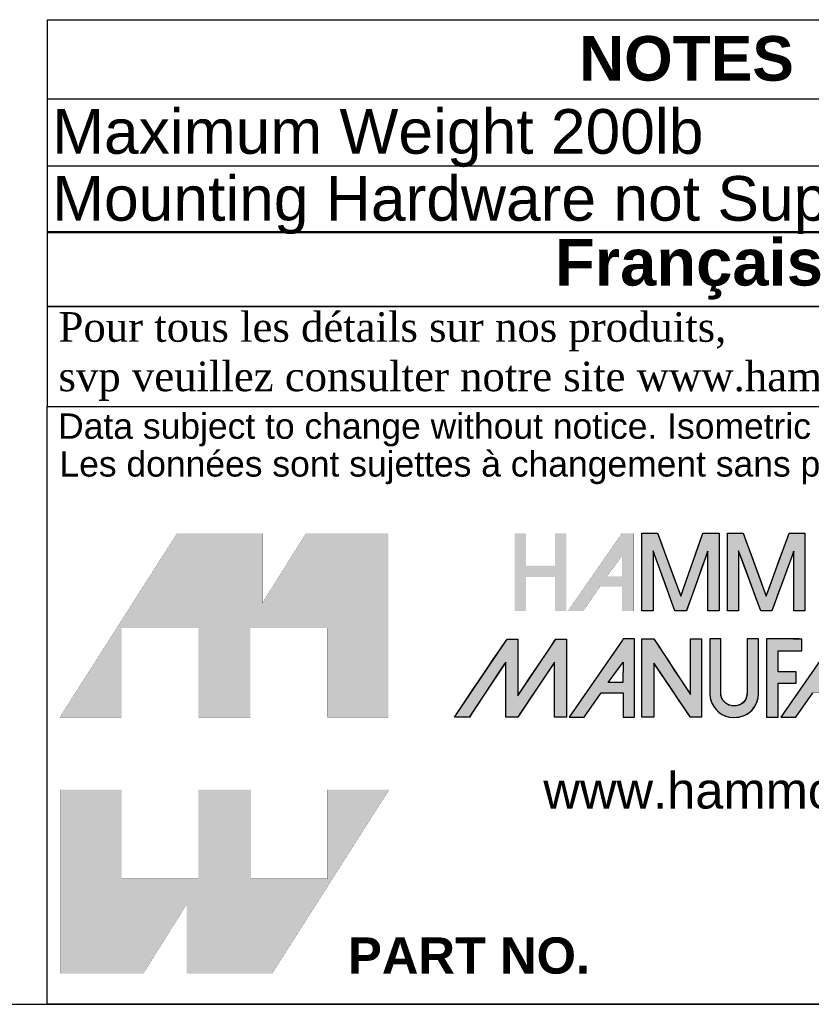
# Model space of a CAD drawing. Header units: inches. Extents: x 0 to 80.9, y 0 to 59.8.
# Tile 3 of 11: x 62.5 to 73.1, y 0 to 13.2. Entities that reach past the tile are written whole.
import ezdxf
from ezdxf.enums import TextEntityAlignment as Align

# ---------------------------------------------------------------- set-up
doc = ezdxf.new("R2010")
doc.units = ezdxf.units.IN
doc.header["$MEASUREMENT"] = 0
doc.layers.add('Default', color=7, linetype='Continuous')
doc.styles.add('SEACAD_Arial', font='arial.ttf')
doc.styles.add('SEACAD_ArialB', font='arialbd.ttf')

# ---------------------------------------------------------------- blocks, each defined once
blk = doc.blocks.new('SE1')
at = {"color": 7, "linetype": 'Continuous'}
for p, q in [((62.865, 12.17), (80.004, 12.17)), ((62.865, 11.27), (80.004, 11.27))]:
    blk.add_line(p, q, dxfattribs=at)
blk.add_lwpolyline([(62.865, 10.37), (62.865, 13.235), (80.004, 13.235), (80.004, 10.37), (62.865, 10.37)], dxfattribs=at)
for s, style, p in [('NOTES', 'SEACAD_ArialB', (70.014, 13.015)), ('Maximum Weight 200lb', 'SEACAD_Arial', (62.928, 12.033)), ('Mounting Hardware not Supplied with Shelf', 'SEACAD_Arial', (62.928, 11.133))]:
    blk.add_text(s, height=0.6, dxfattribs=dict(at, style=style)).set_placement(p, align=Align.TOP_LEFT)
blk = doc.blocks.new('block_2')
at = {"layer": 'Default', "linetype": 'Continuous'}
for points in [[(-0.8327, 0.0667), (-0.8327, 0.0841), (-0.8327, 0.1076), (-0.8327, 0.1345), (-0.8327, 0.1621), (-0.8327, 0.1875), (-0.8327, 0.2079), (-0.8327, 0.2206), (-0.8328, 0.2234), (-0.8344, 0.2234), (-0.8377, 0.2234), (-0.8421, 0.2234), (-0.8471, 0.2234), (-0.8522, 0.2234), (-0.857, 0.2234), (-0.8609, 0.2234), (-0.8647, 0.2195), (-0.8786, 0.1989), (-0.901, 0.1657), (-0.9282, 0.1254), (-0.9562, 0.0838), (-0.9813, 0.0466), (-0.9996, 0.0194), (-1.0073, 0.008), (-1.0057, 0.0079), (-1.0009, 0.0079), (-0.9941, 0.0079), (-0.9863, 0.0079), (-0.9785, 0.0079), (-0.9719, 0.0079), (-0.9676, 0.0079), (-0.9662, 0.0083), (-0.9595, 0.0184), (-0.9459, 0.0389), (-0.9281, 0.0659), (-0.9086, 0.0953), (-0.8901, 0.1233), (-0.8753, 0.1456), (-0.8668, 0.1584), (-0.8657, 0.1579), (-0.8657, 0.1442), (-0.8657, 0.1213), (-0.8657, 0.0931), (-0.8657, 0.0637), (-0.8657, 0.037), (-0.8657, 0.0172), (-0.8657, 0.0081), (-0.8646, 0.0079), (-0.8609, 0.0079), (-0.8555, 0.0079), (-0.8492, 0.0079), (-0.8429, 0.0079), (-0.8375, 0.0079), (-0.8338, 0.0079), (-0.8326, 0.0081), (-0.8265, 0.0172), (-0.8132, 0.037), (-0.7954, 0.0637), (-0.7758, 0.0931), (-0.7569, 0.1213), (-0.7416, 0.1442), (-0.7324, 0.1579), (-0.731, 0.1584), (-0.731, 0.1456), (-0.731, 0.1233), (-0.731, 0.0953), (-0.731, 0.0659), (-0.731, 0.0389), (-0.731, 0.0184), (-0.731, 0.0083), (-0.7301, 0.0079), (-0.7266, 0.0079), (-0.7214, 0.0079), (-0.7152, 0.0079), (-0.709, 0.0079), (-0.7035, 0.0079), (-0.6998, 0.0079), (-0.6985, 0.008), (-0.6985, 0.0194), (-0.6985, 0.0466), (-0.6985, 0.0838), (-0.6985, 0.1254), (-0.6985, 0.1657), (-0.6985, 0.1989), (-0.6985, 0.2195), (-0.6987, 0.2234), (-0.701, 0.2234), (-0.7052, 0.2234), (-0.7105, 0.2234), (-0.7162, 0.2234), (-0.7215, 0.2234), (-0.7256, 0.2234), (-0.7277, 0.2234), (-0.7302, 0.2199), (-0.7408, 0.204), (-0.7574, 0.1793), (-0.7771, 0.1498), (-0.7973, 0.1196), (-0.8151, 0.093), (-0.8278, 0.0739)], [(-0.4903, 0.2235), (-0.4903, 0.2089), (-0.4903, 0.1943), (-0.4903, 0.1798), (-0.4903, 0.1652), (-0.4903, 0.1506), (-0.4903, 0.1361), (-0.4903, 0.1215), (-0.4903, 0.1069), (-0.4903, 0.0924), (-0.4903, 0.0828), (-0.4903, 0.0721), (-0.4903, 0.0602), (-0.4903, 0.048), (-0.4903, 0.0362), (-0.4903, 0.0256), (-0.4903, 0.0168), (-0.4903, 0.0107), (-0.4903, 0.008), (-0.4895, 0.0079), (-0.4868, 0.0079), (-0.4827, 0.0079), (-0.4777, 0.0079), (-0.4723, 0.0079), (-0.467, 0.0079), (-0.4624, 0.0079), (-0.459, 0.0079), (-0.4573, 0.0079), (-0.4572, 0.0106), (-0.4572, 0.022), (-0.4572, 0.0401), (-0.4572, 0.0625), (-0.4572, 0.0869), (-0.4572, 0.1108), (-0.4572, 0.1319), (-0.4572, 0.1478), (-0.4572, 0.1562), (-0.4558, 0.1548), (-0.4486, 0.1441), (-0.4367, 0.1266), (-0.4218, 0.1044), (-0.4054, 0.0802), (-0.3891, 0.0561), (-0.3746, 0.0346), (-0.3635, 0.0182), (-0.3573, 0.009), (-0.3562, 0.0079), (-0.3542, 0.0079), (-0.3507, 0.0079), (-0.3463, 0.0079), (-0.3414, 0.0079), (-0.3364, 0.0079), (-0.332, 0.0079), (-0.3285, 0.0079), (-0.3265, 0.0079), (-0.3262, 0.0095), (-0.3262, 0.0227), (-0.3262, 0.0466), (-0.3262, 0.0777), (-0.3262, 0.1125), (-0.3262, 0.1476), (-0.3262, 0.1796), (-0.3262, 0.205), (-0.3262, 0.2204), (-0.3263, 0.2235), (-0.328, 0.2235), (-0.3313, 0.2235), (-0.3356, 0.2235), (-0.3404, 0.2235), (-0.3454, 0.2235), (-0.35, 0.2235), (-0.3537, 0.2235), (-0.356, 0.2235), (-0.3566, 0.2231), (-0.3566, 0.2153), (-0.3566, 0.1995), (-0.3566, 0.1782), (-0.3566, 0.1538), (-0.3566, 0.1287), (-0.3566, 0.1054), (-0.3566, 0.0863), (-0.3566, 0.0739), (-0.3567, 0.0705), (-0.3612, 0.0774), (-0.3712, 0.0926), (-0.3849, 0.1135), (-0.4009, 0.1377), (-0.4174, 0.1629), (-0.4329, 0.1865), (-0.4458, 0.206), (-0.4544, 0.2192), (-0.4572, 0.2235), (-0.4585, 0.2235), (-0.4617, 0.2235), (-0.4661, 0.2235), (-0.4713, 0.2235), (-0.4767, 0.2235), (-0.4819, 0.2235), (-0.4862, 0.2235), (-0.4892, 0.2235)], [(-0.2365, 0.0069), (-0.2231, 0.0081), (-0.211, 0.0113), (-0.2002, 0.0165), (-0.1909, 0.0233), (-0.1831, 0.0315), (-0.1769, 0.0407), (-0.1723, 0.0508), (-0.1694, 0.0615), (-0.1683, 0.0725), (-0.1683, 0.0777), (-0.1683, 0.0905), (-0.1683, 0.1097), (-0.1683, 0.1328), (-0.1683, 0.1575), (-0.1683, 0.1812), (-0.1683, 0.2017), (-0.1683, 0.2165), (-0.1683, 0.2233), (-0.169, 0.2235), (-0.1716, 0.2235), (-0.1756, 0.2235), (-0.1805, 0.2235), (-0.1857, 0.2235), (-0.1908, 0.2235), (-0.1953, 0.2235), (-0.1986, 0.2235), (-0.2002, 0.2235), (-0.2003, 0.2135), (-0.2003, 0.1998), (-0.2003, 0.186), (-0.2003, 0.1723), (-0.2003, 0.1586), (-0.2003, 0.1448), (-0.2003, 0.1311), (-0.2003, 0.1174), (-0.2003, 0.1037), (-0.2002, 0.0951), (-0.2001, 0.0892), (-0.2, 0.0831), (-0.2, 0.0771), (-0.2005, 0.071), (-0.2014, 0.0652), (-0.2031, 0.0596), (-0.2056, 0.0544), (-0.2091, 0.0498), (-0.2153, 0.0446), (-0.2237, 0.0406), (-0.2326, 0.0388), (-0.2416, 0.0391), (-0.2503, 0.0415), (-0.2581, 0.0456), (-0.2647, 0.0516), (-0.2696, 0.0591), (-0.2723, 0.068), (-0.2727, 0.0746), (-0.2727, 0.0838), (-0.2727, 0.1004), (-0.2727, 0.122), (-0.2727, 0.1462), (-0.2727, 0.1707), (-0.2727, 0.1929), (-0.2727, 0.2106), (-0.2727, 0.2214), (-0.2728, 0.2235), (-0.2745, 0.2235), (-0.2778, 0.2235), (-0.2821, 0.2235), (-0.287, 0.2235), (-0.292, 0.2235), (-0.2965, 0.2235), (-0.3002, 0.2235), (-0.3026, 0.2235), (-0.3031, 0.2201), (-0.3031, 0.2078), (-0.3031, 0.1955), (-0.3031, 0.1831), (-0.3031, 0.1708), (-0.3031, 0.1585), (-0.3031, 0.1462), (-0.3031, 0.1339), (-0.3031, 0.1215), (-0.3031, 0.1106), (-0.3031, 0.106), (-0.3032, 0.1014), (-0.3033, 0.0968), (-0.3033, 0.0922), (-0.3034, 0.0876), (-0.3034, 0.083), (-0.3033, 0.0784), (-0.3032, 0.0738), (-0.3029, 0.0686), (-0.3011, 0.0573), (-0.2975, 0.0468), (-0.2923, 0.0372), (-0.2856, 0.0286), (-0.2777, 0.0212), (-0.2686, 0.0152), (-0.2586, 0.0107), (-0.2479, 0.0079)], [(-0.1463, 0.2235), (-0.1463, 0.2174), (-0.1463, 0.2011), (-0.1463, 0.1769), (-0.1463, 0.1476), (-0.1463, 0.1157), (-0.1463, 0.0838), (-0.1463, 0.0545), (-0.1463, 0.0304), (-0.1463, 0.014), (-0.1463, 0.0079), (-0.1454, 0.0079), (-0.143, 0.0079), (-0.1395, 0.0079), (-0.1352, 0.0079), (-0.1305, 0.0079), (-0.1259, 0.0079), (-0.1216, 0.0079), (-0.1181, 0.0079), (-0.1157, 0.0079), (-0.1148, 0.0079), (-0.1148, 0.0106), (-0.1148, 0.0177), (-0.1148, 0.0282), (-0.1148, 0.041), (-0.1148, 0.0549), (-0.1148, 0.0688), (-0.1148, 0.0815), (-0.1148, 0.092), (-0.1148, 0.0992), (-0.1148, 0.1018), (-0.1134, 0.1018), (-0.1096, 0.1018), (-0.1039, 0.1018), (-0.0971, 0.1018), (-0.0896, 0.1018), (-0.0822, 0.1018), (-0.0753, 0.1018), (-0.0697, 0.1018), (-0.0659, 0.1018), (-0.0645, 0.1018), (-0.0645, 0.1027), (-0.0645, 0.1051), (-0.0645, 0.1086), (-0.0645, 0.1129), (-0.0645, 0.1175), (-0.0645, 0.1222), (-0.0645, 0.1265), (-0.0645, 0.13), (-0.0645, 0.1324), (-0.0645, 0.1333), (-0.0659, 0.1333), (-0.0697, 0.1333), (-0.0753, 0.1333), (-0.0822, 0.1333), (-0.0896, 0.1333), (-0.0971, 0.1333), (-0.1039, 0.1333), (-0.1096, 0.1333), (-0.1134, 0.1333), (-0.1148, 0.1333), (-0.1148, 0.1349), (-0.1148, 0.1392), (-0.1148, 0.1456), (-0.1148, 0.1534), (-0.1148, 0.1618), (-0.1148, 0.1703), (-0.1148, 0.1781), (-0.1148, 0.1845), (-0.1148, 0.1888), (-0.1148, 0.1904), (-0.113, 0.1904), (-0.108, 0.1904), (-0.1006, 0.1904), (-0.0917, 0.1904), (-0.082, 0.1904), (-0.0723, 0.1904), (-0.0634, 0.1904), (-0.0561, 0.1904), (-0.0511, 0.1904), (-0.0493, 0.1904), (-0.0493, 0.1913), (-0.0493, 0.1939), (-0.0493, 0.1976), (-0.0493, 0.202), (-0.0493, 0.2069), (-0.0493, 0.2118), (-0.0493, 0.2163), (-0.0493, 0.22), (-0.0493, 0.2225), (-0.0493, 0.2234), (-0.0513, 0.2234), (-0.057, 0.2235), (-0.0656, 0.2235), (-0.0763, 0.2235), (-0.0886, 0.2235), (-0.1015, 0.2235), (-0.1145, 0.2235), (-0.1268, 0.2235), (-0.1376, 0.2235)]]:
    blk.add_hatch(color=7, dxfattribs=at).paths.add_polyline_path(points)
h = blk.add_hatch(color=7, dxfattribs=at)
h.paths.add_polyline_path([(-0.5436, 0.2206), (-0.6911, 0.0079), (-0.6492, 0.0079), (-0.6025, 0.0751), (-0.5417, 0.0751), (-0.5417, 0.0079), (-0.5107, 0.0079), (-0.5107, 0.2235), (-0.5417, 0.2235)])
h.paths.add_polyline_path([(-0.5836, 0.1039), (-0.5427, 0.1039), (-0.5417, 0.16)])
h = blk.add_hatch(color=7, dxfattribs=at)
h.paths.add_polyline_path([(0.042, 0.2235), (0.04, 0.2206), (-0.1075, 0.0079), (-0.0655, 0.0079), (-0.0189, 0.0751), (0.042, 0.0751), (0.042, 0.0079), (0.0729, 0.0079), (0.0729, 0.2235)])
h.paths.add_polyline_path([(0.0409, 0.1039), (0.042, 0.16), (0, 0.1039)])
at = {"layer": 'Default', "color": 7, "linetype": 'Continuous'}
for p, q in [((-0.5436, 0.2206), (-0.6911, 0.0079)), ((-0.5417, 0.2235), (-0.5436, 0.2206)), ((-0.5107, 0.2235), (-0.5417, 0.2235)), ((-0.5107, 0.0079), (-0.5107, 0.2235)), ((0.04, 0.2206), (-0.1075, 0.0079)), ((-0.5836, 0.1039), (-0.5417, 0.16)), ((-0.5417, 0.16), (-0.5427, 0.1039)), ((-0.5427, 0.1039), (-0.5836, 0.1039)), ((-0.6492, 0.0079), (-0.6025, 0.0751)), ((-0.6025, 0.0751), (-0.5417, 0.0751)), ((-0.5417, 0.0751), (-0.5417, 0.0079)), ((-0.0655, 0.0079), (-0.0189, 0.0751)), ((-0.6911, 0.0079), (-0.6492, 0.0079)), ((-0.5417, 0.0079), (-0.5107, 0.0079)), ((-0.1075, 0.0079), (-0.0655, 0.0079))]:
    blk.add_line(p, q, dxfattribs=at)
for points in [[(-0.8327, 0.0667), (-0.8278, 0.0739), (-0.8151, 0.093), (-0.7973, 0.1196), (-0.7771, 0.1498), (-0.7574, 0.1793), (-0.7408, 0.204), (-0.7302, 0.2199), (-0.7277, 0.2234), (-0.7256, 0.2234), (-0.7215, 0.2234), (-0.7162, 0.2234), (-0.7105, 0.2234), (-0.7052, 0.2234), (-0.701, 0.2234), (-0.6987, 0.2234), (-0.6985, 0.2195), (-0.6985, 0.1989), (-0.6985, 0.1657), (-0.6985, 0.1254), (-0.6985, 0.0838), (-0.6985, 0.0466), (-0.6985, 0.0194), (-0.6985, 0.008), (-0.6998, 0.0079), (-0.7035, 0.0079), (-0.709, 0.0079), (-0.7152, 0.0079), (-0.7214, 0.0079), (-0.7266, 0.0079), (-0.7301, 0.0079), (-0.731, 0.0083), (-0.731, 0.0184), (-0.731, 0.0389), (-0.731, 0.0659), (-0.731, 0.0953), (-0.731, 0.1233), (-0.731, 0.1456), (-0.731, 0.1584), (-0.7324, 0.1579), (-0.7416, 0.1442), (-0.7569, 0.1213), (-0.7758, 0.0931), (-0.7954, 0.0637), (-0.8132, 0.037), (-0.8265, 0.0172), (-0.8326, 0.0081), (-0.8338, 0.0079), (-0.8375, 0.0079), (-0.8429, 0.0079), (-0.8492, 0.0079), (-0.8555, 0.0079), (-0.8609, 0.0079), (-0.8646, 0.0079), (-0.8657, 0.0081), (-0.8657, 0.0172), (-0.8657, 0.037), (-0.8657, 0.0637), (-0.8657, 0.0931), (-0.8657, 0.1213), (-0.8657, 0.1442), (-0.8657, 0.1579), (-0.8668, 0.1584), (-0.8753, 0.1456), (-0.8901, 0.1233), (-0.9086, 0.0953), (-0.9281, 0.0659), (-0.9459, 0.0389), (-0.9595, 0.0184), (-0.9662, 0.0083), (-0.9676, 0.0079), (-0.9719, 0.0079), (-0.9785, 0.0079), (-0.9863, 0.0079), (-0.9941, 0.0079), (-1.0009, 0.0079), (-1.0057, 0.0079), (-1.0073, 0.008), (-0.9996, 0.0194), (-0.9813, 0.0466), (-0.9562, 0.0838), (-0.9282, 0.1254), (-0.901, 0.1657), (-0.8786, 0.1989), (-0.8647, 0.2195), (-0.8609, 0.2234), (-0.857, 0.2234), (-0.8522, 0.2234), (-0.8471, 0.2234), (-0.8421, 0.2234), (-0.8377, 0.2234), (-0.8344, 0.2234), (-0.8328, 0.2234), (-0.8327, 0.2206), (-0.8327, 0.2079), (-0.8327, 0.1875), (-0.8327, 0.1621), (-0.8327, 0.1345), (-0.8327, 0.1076), (-0.8327, 0.0841), (-0.8327, 0.0667)], [(-0.4903, 0.2235), (-0.4892, 0.2235), (-0.4862, 0.2235), (-0.4819, 0.2235), (-0.4767, 0.2235), (-0.4713, 0.2235), (-0.4661, 0.2235), (-0.4617, 0.2235), (-0.4585, 0.2235), (-0.4572, 0.2235), (-0.4544, 0.2192), (-0.4458, 0.206), (-0.4329, 0.1865), (-0.4174, 0.1629), (-0.4009, 0.1377), (-0.3849, 0.1135), (-0.3712, 0.0926), (-0.3612, 0.0774), (-0.3567, 0.0705), (-0.3566, 0.0739), (-0.3566, 0.0863), (-0.3566, 0.1054), (-0.3566, 0.1287), (-0.3566, 0.1538), (-0.3566, 0.1782), (-0.3566, 0.1995), (-0.3566, 0.2153), (-0.3566, 0.2231), (-0.356, 0.2235), (-0.3537, 0.2235), (-0.35, 0.2235), (-0.3454, 0.2235), (-0.3404, 0.2235), (-0.3356, 0.2235), (-0.3313, 0.2235), (-0.328, 0.2235), (-0.3263, 0.2235), (-0.3262, 0.2204), (-0.3262, 0.205), (-0.3262, 0.1796), (-0.3262, 0.1476), (-0.3262, 0.1125), (-0.3262, 0.0777), (-0.3262, 0.0466), (-0.3262, 0.0227), (-0.3262, 0.0095), (-0.3265, 0.0079), (-0.3285, 0.0079), (-0.332, 0.0079), (-0.3364, 0.0079), (-0.3414, 0.0079), (-0.3463, 0.0079), (-0.3507, 0.0079), (-0.3542, 0.0079), (-0.3562, 0.0079), (-0.3573, 0.009), (-0.3635, 0.0182), (-0.3746, 0.0346), (-0.3891, 0.0561), (-0.4054, 0.0802), (-0.4218, 0.1044), (-0.4367, 0.1266), (-0.4486, 0.1441), (-0.4558, 0.1548), (-0.4572, 0.1562), (-0.4572, 0.1478), (-0.4572, 0.1319), (-0.4572, 0.1108), (-0.4572, 0.0869), (-0.4572, 0.0625), (-0.4572, 0.0401), (-0.4572, 0.022), (-0.4572, 0.0106), (-0.4573, 0.0079), (-0.459, 0.0079), (-0.4624, 0.0079), (-0.467, 0.0079), (-0.4723, 0.0079), (-0.4777, 0.0079), (-0.4827, 0.0079), (-0.4868, 0.0079), (-0.4895, 0.0079), (-0.4903, 0.008), (-0.4903, 0.0107), (-0.4903, 0.0168), (-0.4903, 0.0256), (-0.4903, 0.0362), (-0.4903, 0.048), (-0.4903, 0.0602), (-0.4903, 0.0721), (-0.4903, 0.0828), (-0.4903, 0.0924), (-0.4903, 0.1069), (-0.4903, 0.1215), (-0.4903, 0.1361), (-0.4903, 0.1506), (-0.4903, 0.1652), (-0.4903, 0.1798), (-0.4903, 0.1943), (-0.4903, 0.2089), (-0.4903, 0.2235)], [(-0.2365, 0.0069), (-0.2231, 0.0081), (-0.211, 0.0113), (-0.2002, 0.0165), (-0.1909, 0.0233), (-0.1831, 0.0315), (-0.1769, 0.0407), (-0.1723, 0.0508), (-0.1694, 0.0615), (-0.1683, 0.0725), (-0.1683, 0.0777), (-0.1683, 0.0905), (-0.1683, 0.1097), (-0.1683, 0.1328), (-0.1683, 0.1575), (-0.1683, 0.1812), (-0.1683, 0.2017), (-0.1683, 0.2165), (-0.1683, 0.2233), (-0.169, 0.2235), (-0.1716, 0.2235), (-0.1756, 0.2235), (-0.1805, 0.2235), (-0.1857, 0.2235), (-0.1908, 0.2235), (-0.1953, 0.2235), (-0.1986, 0.2235), (-0.2002, 0.2235), (-0.2003, 0.2135), (-0.2003, 0.1998), (-0.2003, 0.186), (-0.2003, 0.1723), (-0.2003, 0.1586), (-0.2003, 0.1448), (-0.2003, 0.1311), (-0.2003, 0.1174), (-0.2003, 0.1037), (-0.2002, 0.0951), (-0.2001, 0.0892), (-0.2, 0.0831), (-0.2, 0.0771), (-0.2005, 0.071), (-0.2014, 0.0652), (-0.2031, 0.0596), (-0.2056, 0.0544), (-0.2091, 0.0498), (-0.2153, 0.0446), (-0.2237, 0.0406), (-0.2326, 0.0388), (-0.2416, 0.0391), (-0.2503, 0.0415), (-0.2581, 0.0456), (-0.2647, 0.0516), (-0.2696, 0.0591), (-0.2723, 0.068), (-0.2727, 0.0746), (-0.2727, 0.0838), (-0.2727, 0.1004), (-0.2727, 0.122), (-0.2727, 0.1462), (-0.2727, 0.1707), (-0.2727, 0.1929), (-0.2727, 0.2106), (-0.2727, 0.2214), (-0.2728, 0.2235), (-0.2745, 0.2235), (-0.2778, 0.2235), (-0.2821, 0.2235), (-0.287, 0.2235), (-0.292, 0.2235), (-0.2965, 0.2235), (-0.3002, 0.2235), (-0.3026, 0.2235), (-0.3031, 0.2201), (-0.3031, 0.2078), (-0.3031, 0.1955), (-0.3031, 0.1831), (-0.3031, 0.1708), (-0.3031, 0.1585), (-0.3031, 0.1462), (-0.3031, 0.1339), (-0.3031, 0.1215), (-0.3031, 0.1106), (-0.3031, 0.106), (-0.3032, 0.1014), (-0.3033, 0.0968), (-0.3033, 0.0922), (-0.3034, 0.0876), (-0.3034, 0.083), (-0.3033, 0.0784), (-0.3032, 0.0738), (-0.3029, 0.0686), (-0.3011, 0.0573), (-0.2975, 0.0468), (-0.2923, 0.0372), (-0.2856, 0.0286), (-0.2777, 0.0212), (-0.2686, 0.0152), (-0.2586, 0.0107), (-0.2479, 0.0079), (-0.2365, 0.0069)], [(-0.1463, 0.2235), (-0.1463, 0.2174), (-0.1463, 0.2011), (-0.1463, 0.1769), (-0.1463, 0.1476), (-0.1463, 0.1157), (-0.1463, 0.0838), (-0.1463, 0.0545), (-0.1463, 0.0304), (-0.1463, 0.014), (-0.1463, 0.0079), (-0.1454, 0.0079), (-0.143, 0.0079), (-0.1395, 0.0079), (-0.1352, 0.0079), (-0.1305, 0.0079), (-0.1259, 0.0079), (-0.1216, 0.0079), (-0.1181, 0.0079), (-0.1157, 0.0079), (-0.1148, 0.0079), (-0.1148, 0.0106), (-0.1148, 0.0177), (-0.1148, 0.0282), (-0.1148, 0.041), (-0.1148, 0.0549), (-0.1148, 0.0688), (-0.1148, 0.0815), (-0.1148, 0.092), (-0.1148, 0.0992), (-0.1148, 0.1018), (-0.1134, 0.1018), (-0.1096, 0.1018), (-0.1039, 0.1018), (-0.0971, 0.1018), (-0.0896, 0.1018), (-0.0822, 0.1018), (-0.0753, 0.1018), (-0.0697, 0.1018), (-0.0659, 0.1018), (-0.0645, 0.1018), (-0.0645, 0.1027), (-0.0645, 0.1051), (-0.0645, 0.1086), (-0.0645, 0.1129), (-0.0645, 0.1175), (-0.0645, 0.1222), (-0.0645, 0.1265), (-0.0645, 0.13), (-0.0645, 0.1324), (-0.0645, 0.1333), (-0.0659, 0.1333), (-0.0697, 0.1333), (-0.0753, 0.1333), (-0.0822, 0.1333), (-0.0896, 0.1333), (-0.0971, 0.1333), (-0.1039, 0.1333), (-0.1096, 0.1333), (-0.1134, 0.1333), (-0.1148, 0.1333), (-0.1148, 0.1349), (-0.1148, 0.1392), (-0.1148, 0.1456), (-0.1148, 0.1534), (-0.1148, 0.1618), (-0.1148, 0.1703), (-0.1148, 0.1781), (-0.1148, 0.1845), (-0.1148, 0.1888), (-0.1148, 0.1904), (-0.113, 0.1904), (-0.108, 0.1904), (-0.1006, 0.1904), (-0.0917, 0.1904), (-0.082, 0.1904), (-0.0723, 0.1904), (-0.0634, 0.1904), (-0.0561, 0.1904), (-0.0511, 0.1904), (-0.0493, 0.1904), (-0.0493, 0.1913), (-0.0493, 0.1939), (-0.0493, 0.1976), (-0.0493, 0.202), (-0.0493, 0.2069), (-0.0493, 0.2118), (-0.0493, 0.2163), (-0.0493, 0.22), (-0.0493, 0.2225), (-0.0493, 0.2234), (-0.0513, 0.2234), (-0.057, 0.2235), (-0.0656, 0.2235), (-0.0763, 0.2235), (-0.0886, 0.2235), (-0.1015, 0.2235), (-0.1145, 0.2235), (-0.1268, 0.2235), (-0.1376, 0.2235), (-0.1463, 0.2235)]]:
    blk.add_lwpolyline(points, close=True, dxfattribs=at)
at = {"layer": 'Default', "color": 7, "linetype": 'Continuous', "const_width": 0.00035}
blk.add_lwpolyline([(0.042, 0.2235), (0.04, 0.2206), (-0.1075, 0.0079), (-0.0655, 0.0079), (-0.0189, 0.0751), (0.042, 0.0751), (0.042, 0.0079), (0.0729, 0.0079), (0.0729, 0.2235), (0.042, 0.2235)], close=True, dxfattribs=at)
at = {"layer": 'Default', "color": 7, "linetype": 'Continuous'}
for points in [[(-1.0073, 0.0079), (-1.0073, 0.0079), (-0.8621, 0.2234), (-0.8621, 0.2234)], [(-0.8621, 0.2234), (-0.855, 0.2234), (-0.8327, 0.2234), (-0.8327, 0.2234)], [(-0.8327, 0.0667), (-0.8327, 0.0667), (-0.7278, 0.2234), (-0.7278, 0.2234)], [(-0.8327, 0.2234), (-0.8327, 0.2234), (-0.8327, 0.1009), (-0.8327, 0.0667)], [(-0.7278, 0.2234), (-0.7278, 0.2234), (-0.6985, 0.2234), (-0.6985, 0.2234)], [(-0.6985, 0.2234), (-0.6985, 0.2234), (-0.6985, 0.0079), (-0.6985, 0.0079)], [(-0.4903, 0.2235), (-0.4903, 0.2235), (-0.4572, 0.2235), (-0.4572, 0.2235)], [(-0.4572, 0.2235), (-0.4572, 0.2235), (-0.3566, 0.0704), (-0.3566, 0.0704)], [(-0.3566, 0.0704), (-0.3566, 0.0704), (-0.3566, 0.2235), (-0.3566, 0.2235)], [(-0.3566, 0.2235), (-0.3566, 0.2235), (-0.3262, 0.2235), (-0.3262, 0.2235)], [(-0.3262, 0.2235), (-0.3262, 0.2235), (-0.3262, 0.0079), (-0.3262, 0.0079)], [(-0.2727, 0.2235), (-0.2727, 0.2235), (-0.3031, 0.2235), (-0.3031, 0.2235)], [(-0.2727, 0.0735), (-0.2727, 0.0735), (-0.2727, 0.2235), (-0.2727, 0.2235)], [(-0.1683, 0.2235), (-0.1683, 0.2235), (-0.2003, 0.2235), (-0.2003, 0.2235)], [(-0.1683, 0.0735), (-0.1683, 0.0735), (-0.1683, 0.2235), (-0.1683, 0.2235)], [(-0.1463, 0.2235), (-0.1463, 0.2235), (-0.1463, 0.0079), (-0.1463, 0.0079)], [(-0.0493, 0.2234), (-0.0493, 0.2234), (-0.1217, 0.2235), (-0.1463, 0.2235)], [(-0.0493, 0.1904), (-0.0493, 0.1904), (-0.0493, 0.2234), (-0.0493, 0.2234)], [(-0.1148, 0.1333), (-0.1148, 0.1333), (-0.1148, 0.1904), (-0.1148, 0.1904)], [(-0.1148, 0.1904), (-0.1148, 0.1904), (-0.0493, 0.1904), (-0.0493, 0.1904)], [(-0.8657, 0.16), (-0.8657, 0.16), (-0.9664, 0.0079), (-0.9664, 0.0079)], [(-0.8657, 0.0079), (-0.8657, 0.0079), (-0.8657, 0.16), (-0.8657, 0.16)], [(-0.731, 0.16), (-0.731, 0.16), (-0.8327, 0.0079), (-0.8327, 0.0079)], [(-0.731, 0.0079), (-0.731, 0.0079), (-0.731, 0.16), (-0.731, 0.16)], [(-0.3566, 0.0079), (-0.3566, 0.0079), (-0.4572, 0.1569), (-0.4572, 0.1569)], [(-0.4572, 0.1569), (-0.4572, 0.1569), (-0.4572, 0.0079), (-0.4572, 0.0079)], [(-0.0645, 0.1333), (-0.0645, 0.1333), (-0.1148, 0.1333), (-0.1148, 0.1333)], [(-0.0645, 0.1018), (-0.0645, 0.1018), (-0.0645, 0.1333), (-0.0645, 0.1333)], [(-0.1148, 0.0079), (-0.1148, 0.0079), (-0.1148, 0.1018), (-0.1148, 0.1018)], [(-0.1148, 0.1018), (-0.1148, 0.1018), (-0.0645, 0.1018), (-0.0645, 0.1018)], [(-0.2365, 0.0069), (-0.194, 0.0069), (-0.1683, 0.0399), (-0.1683, 0.0735)], [(-0.9664, 0.0079), (-0.9664, 0.0079), (-1.0073, 0.0079), (-1.0073, 0.0079)], [(-0.8327, 0.0079), (-0.8327, 0.0079), (-0.8657, 0.0079), (-0.8657, 0.0079)], [(-0.6985, 0.0079), (-0.6985, 0.0079), (-0.731, 0.0079), (-0.731, 0.0079)], [(-0.4572, 0.0079), (-0.4572, 0.0079), (-0.4903, 0.0079), (-0.4903, 0.0079)], [(-0.3262, 0.0079), (-0.3262, 0.0079), (-0.3566, 0.0079), (-0.3566, 0.0079)], [(-0.1463, 0.0079), (-0.1463, 0.0079), (-0.1148, 0.0079), (-0.1148, 0.0079)]]:
    blk.add_open_spline(points, degree=3, dxfattribs=at)
for points, knots in [([(-0.4903, 0.0079), (-0.4903, 0.0079), (-0.4903, 0.0669), (-0.4903, 0.091), (-0.4903, 0.1352), (-0.4903, 0.1793), (-0.4903, 0.2235)], [0, 0, 0, 0, 0.5, 0.5, 0.5, 1, 1, 1, 1]), ([(-0.3031, 0.2235), (-0.3031, 0.1861), (-0.3031, 0.1488), (-0.3031, 0.1115), (-0.3031, 0.0976), (-0.3038, 0.0835), (-0.303, 0.0696), (-0.3009, 0.0344), (-0.2717, 0.0069), (-0.2365, 0.0069)], [0, 0, 0, 0, 0.333333, 0.333333, 0.333333, 0.666667, 0.666667, 0.666667, 1, 1, 1, 1]), ([(-0.2003, 0.2235), (-0.2003, 0.1819), (-0.2003, 0.1403), (-0.2003, 0.0987), (-0.2003, 0.0818), (-0.197, 0.0603), (-0.2111, 0.0478), (-0.2335, 0.028), (-0.2727, 0.0421), (-0.2727, 0.0735)], [0, 0, 0, 0, 0.333333, 0.333333, 0.333333, 0.666667, 0.666667, 0.666667, 1, 1, 1, 1])]:
    blk.add_open_spline(points, degree=3, knots=knots, dxfattribs=at)
blk = doc.blocks.new('Block1')
at = {"layer": 'Default', "linetype": 'Continuous'}
for points in [[(-0.0026, 0.7074), (0.1678, 0.7074), (0.1678, 0.9533), (0.3791, 0.9533), (0.3791, 0.7074), (0.5228, 0.7074), (0.5228, 0.9533), (0.7357, 0.9533), (0.7357, 0.7074), (0.9035, 0.7074), (0.9035, 1.2145), (0.6765, 1.2145), (0.5564, 1.0231), (0.5564, 1.2145), (0.3209, 1.2145)], [(1.3629, 1.2145), (1.3629, 1.1253), (1.2832, 1.1253), (1.2832, 1.2145), (1.2517, 1.2145), (1.2517, 1.0005), (1.2832, 1.0005), (1.2832, 1.0939), (1.3629, 1.0939), (1.3629, 1.0939), (1.3629, 1.0005), (1.3943, 1.0005), (1.3943, 1.2145)], [(1.6025, 1.2145), (1.6025, 1.1948), (1.6025, 1.175), (1.6025, 1.1553), (1.6025, 1.1356), (1.6025, 1.1159), (1.6025, 1.0962), (1.6025, 1.0794), (1.6025, 1.0686), (1.6025, 1.0579), (1.6025, 1.0471), (1.6025, 1.0363), (1.6025, 1.0255), (1.6025, 1.0147), (1.6025, 1.0106), (1.6025, 1.0091), (1.6024, 1.007), (1.6024, 1.0047), (1.6024, 1.0026), (1.6026, 1.0011), (1.6029, 1.0005), (1.6075, 1.0005), (1.6122, 1.0005), (1.6169, 1.0005), (1.6215, 1.0005), (1.6262, 1.0005), (1.6309, 1.0005), (1.634, 1.0017), (1.634, 1.0178), (1.634, 1.0472), (1.634, 1.0834), (1.634, 1.1196), (1.634, 1.149), (1.634, 1.165), (1.6357, 1.1616), (1.6433, 1.1403), (1.655, 1.1079), (1.6683, 1.071), (1.6808, 1.0363), (1.6901, 1.0106), (1.6937, 1.0005), (1.6957, 1.0005), (1.7005, 1.0005), (1.7071, 1.0005), (1.7141, 1.0005), (1.7203, 1.0005), (1.7243, 1.0005), (1.7257, 1.0017), (1.7313, 1.0177), (1.7418, 1.0469), (1.7546, 1.0829), (1.7674, 1.1188), (1.7779, 1.1481), (1.7835, 1.164), (1.784, 1.1606), (1.784, 1.1395), (1.784, 1.1072), (1.784, 1.0706), (1.784, 1.0361), (1.784, 1.0105), (1.784, 1.0005), (1.7859, 1.0005), (1.7908, 1.0005), (1.7974, 1.0005), (1.8044, 1.0005), (1.8105, 1.0005), (1.8146, 1.0005), (1.8154, 1.0021), (1.8154, 1.0228), (1.8154, 1.0608), (1.8154, 1.1075), (1.8154, 1.1542), (1.8154, 1.1922), (1.8154, 1.2129), (1.8142, 1.2145), (1.8085, 1.2145), (1.7997, 1.2145), (1.7898, 1.2145), (1.7805, 1.2145), (1.7735, 1.2145), (1.7708, 1.2145), (1.7671, 1.2039), (1.7577, 1.177), (1.745, 1.1407), (1.7314, 1.102), (1.7195, 1.068), (1.7117, 1.0458), (1.7096, 1.0422), (1.7034, 1.0589), (1.692, 1.0898), (1.678, 1.1277), (1.6641, 1.1656), (1.6527, 1.1964), (1.6465, 1.2132), (1.6448, 1.2145), (1.6392, 1.2145), (1.6307, 1.2145), (1.621, 1.2145), (1.6119, 1.2145), (1.6052, 1.2145)], [(1.839, 1.2145), (1.839, 1.1948), (1.839, 1.175), (1.839, 1.1553), (1.839, 1.1356), (1.839, 1.1159), (1.839, 1.0962), (1.839, 1.0794), (1.839, 1.0686), (1.839, 1.0579), (1.839, 1.0471), (1.839, 1.0363), (1.839, 1.0255), (1.839, 1.0147), (1.839, 1.0106), (1.839, 1.009), (1.8389, 1.007), (1.8389, 1.0047), (1.839, 1.0026), (1.8391, 1.0011), (1.8394, 1.0005), (1.8439, 1.0005), (1.8484, 1.0005), (1.8529, 1.0005), (1.8574, 1.0005), (1.8619, 1.0005), (1.8664, 1.0005), (1.8694, 1.0017), (1.8694, 1.0178), (1.8694, 1.0472), (1.8694, 1.0834), (1.8694, 1.1196), (1.8694, 1.149), (1.8694, 1.165), (1.8711, 1.1616), (1.8789, 1.1403), (1.8908, 1.1079), (1.9044, 1.071), (1.9171, 1.0363), (1.9266, 1.0106), (1.9303, 1.0005), (1.9321, 1.0005), (1.9368, 1.0005), (1.9432, 1.0005), (1.95, 1.0005), (1.9559, 1.0005), (1.9598, 1.0005), (1.9611, 1.0017), (1.967, 1.0177), (1.9778, 1.0469), (1.9911, 1.0829), (2.0044, 1.1188), (2.0152, 1.1481), (2.0211, 1.164), (2.0215, 1.1606), (2.0215, 1.1395), (2.0215, 1.1072), (2.0215, 1.0706), (2.0215, 1.0361), (2.0215, 1.0105), (2.0215, 1.0005), (2.0234, 1.0005), (2.0281, 1.0005), (2.0345, 1.0005), (2.0412, 1.0005), (2.0472, 1.0005), (2.0511, 1.0005), (2.0519, 1.0021), (2.0519, 1.0228), (2.0519, 1.0608), (2.0519, 1.1075), (2.0519, 1.1542), (2.0519, 1.1922), (2.0519, 1.2129), (2.0507, 1.2145), (2.0451, 1.2145), (2.0366, 1.2145), (2.0269, 1.2145), (2.0178, 1.2145), (2.011, 1.2145), (2.0084, 1.2145), (2.0046, 1.2039), (1.9948, 1.177), (1.9816, 1.1407), (1.9676, 1.102), (1.9553, 1.068), (1.9472, 1.0458), (1.945, 1.0422), (1.9389, 1.0589), (1.9276, 1.0898), (1.9137, 1.1277), (1.8999, 1.1656), (1.8886, 1.1964), (1.8825, 1.2132), (1.8808, 1.2145), (1.8753, 1.2145), (1.8669, 1.2145), (1.8573, 1.2145), (1.8483, 1.2145), (1.8416, 1.2145)], [(0.9056, 0.5076), (0.7357, 0.5076), (0.7357, 0.2617), (0.5244, 0.2617), (0.5244, 0.5076), (0.3791, 0.5076), (0.3791, 0.2617), (0.1678, 0.2617), (0.1678, 0.5076), (0, 0.5076), (0, 0), (0.2271, 0), (0.3471, 0.1914), (0.3471, 0), (0.5826, 0)]]:
    blk.add_hatch(color=7, dxfattribs=at).paths.add_polyline_path(points)
h = blk.add_hatch(color=7, dxfattribs=at)
h.paths.add_polyline_path([(1.5475, 1.2145), (1.5467, 1.2133), (1.399, 1.0005), (1.441, 1.0005), (1.4866, 1.0671), (1.5475, 1.0671), (1.5475, 1.0005), (1.5805, 1.0005), (1.5805, 1.2145)])
h.paths.add_polyline_path([(1.5475, 1.096), (1.5475, 1.1521), (1.5066, 1.096)])
at = {"layer": 'Default', "color": 7, "linetype": 'Continuous', "const_width": 0.00035}
for points in [[(-0.0026, 0.7074), (0.3209, 1.2145), (0.5564, 1.2145), (0.5564, 1.0231), (0.6765, 1.2145), (0.9035, 1.2145), (0.9035, 0.7074), (0.7357, 0.7074), (0.7357, 0.9533), (0.5228, 0.9533), (0.5228, 0.7074), (0.3791, 0.7074), (0.3791, 0.9533), (0.1678, 0.9533), (0.1678, 0.7074), (-0.0026, 0.7074)], [(1.3629, 1.2145), (1.3629, 1.1253), (1.2832, 1.1253), (1.2832, 1.2145), (1.2517, 1.2145), (1.2517, 1.0005), (1.2832, 1.0005), (1.2832, 1.0939), (1.3629, 1.0939), (1.3629, 1.0939), (1.3629, 1.0005), (1.3943, 1.0005), (1.3943, 1.2145), (1.3629, 1.2145)], [(1.5475, 1.2145), (1.5467, 1.2133), (1.399, 1.0005), (1.441, 1.0005), (1.4866, 1.0671), (1.5475, 1.0671), (1.5475, 1.0005), (1.5805, 1.0005), (1.5805, 1.2145), (1.5475, 1.2145)], [(1.5475, 1.096), (1.5066, 1.096), (1.5475, 1.1521), (1.5475, 1.096)], [(0.9056, 0.5076), (0.5826, 0), (0.3471, 0), (0.3471, 0.1914), (0.2271, 0), (0, 0), (0, 0.5076), (0.1678, 0.5076), (0.1678, 0.2617), (0.3791, 0.2617), (0.3791, 0.5076), (0.5244, 0.5076), (0.5244, 0.2617), (0.7357, 0.2617), (0.7357, 0.5076), (0.9056, 0.5076)]]:
    blk.add_lwpolyline(points, close=True, dxfattribs=at)
at = {"layer": 'Default', "color": 7, "linetype": 'Continuous'}
for points in [[(1.6025, 1.2145), (1.6052, 1.2145), (1.6119, 1.2145), (1.621, 1.2145), (1.6307, 1.2145), (1.6392, 1.2145), (1.6448, 1.2145), (1.6465, 1.2132), (1.6527, 1.1964), (1.6641, 1.1656), (1.678, 1.1277), (1.692, 1.0898), (1.7034, 1.0589), (1.7096, 1.0422), (1.7117, 1.0458), (1.7195, 1.068), (1.7314, 1.102), (1.745, 1.1407), (1.7577, 1.177), (1.7671, 1.2039), (1.7708, 1.2145), (1.7735, 1.2145), (1.7805, 1.2145), (1.7898, 1.2145), (1.7997, 1.2145), (1.8085, 1.2145), (1.8142, 1.2145), (1.8154, 1.2129), (1.8154, 1.1922), (1.8154, 1.1542), (1.8154, 1.1075), (1.8154, 1.0608), (1.8154, 1.0228), (1.8154, 1.0021), (1.8146, 1.0005), (1.8105, 1.0005), (1.8044, 1.0005), (1.7974, 1.0005), (1.7908, 1.0005), (1.7859, 1.0005), (1.784, 1.0005), (1.784, 1.0105), (1.784, 1.0361), (1.784, 1.0706), (1.784, 1.1072), (1.784, 1.1395), (1.784, 1.1606), (1.7835, 1.164), (1.7779, 1.1481), (1.7674, 1.1188), (1.7546, 1.0829), (1.7418, 1.0469), (1.7313, 1.0177), (1.7257, 1.0017), (1.7243, 1.0005), (1.7203, 1.0005), (1.7141, 1.0005), (1.7071, 1.0005), (1.7005, 1.0005), (1.6957, 1.0005), (1.6937, 1.0005), (1.6901, 1.0106), (1.6808, 1.0363), (1.6683, 1.071), (1.655, 1.1079), (1.6433, 1.1403), (1.6357, 1.1616), (1.634, 1.165), (1.634, 1.149), (1.634, 1.1196), (1.634, 1.0834), (1.634, 1.0472), (1.634, 1.0178), (1.634, 1.0017), (1.6309, 1.0005), (1.6262, 1.0005), (1.6215, 1.0005), (1.6169, 1.0005), (1.6122, 1.0005), (1.6075, 1.0005), (1.6029, 1.0005), (1.6026, 1.0011), (1.6024, 1.0026), (1.6024, 1.0047), (1.6024, 1.007), (1.6025, 1.0091), (1.6025, 1.0106), (1.6025, 1.0147), (1.6025, 1.0255), (1.6025, 1.0363), (1.6025, 1.0471), (1.6025, 1.0579), (1.6025, 1.0686), (1.6025, 1.0794), (1.6025, 1.0962), (1.6025, 1.1159), (1.6025, 1.1356), (1.6025, 1.1553), (1.6025, 1.175), (1.6025, 1.1948), (1.6025, 1.2145)], [(1.839, 1.2145), (1.8416, 1.2145), (1.8483, 1.2145), (1.8573, 1.2145), (1.8669, 1.2145), (1.8753, 1.2145), (1.8808, 1.2145), (1.8825, 1.2132), (1.8886, 1.1964), (1.8999, 1.1656), (1.9137, 1.1277), (1.9276, 1.0898), (1.9389, 1.0589), (1.945, 1.0422), (1.9472, 1.0458), (1.9553, 1.068), (1.9676, 1.102), (1.9816, 1.1407), (1.9948, 1.177), (2.0046, 1.2039), (2.0084, 1.2145), (2.011, 1.2145), (2.0178, 1.2145), (2.0269, 1.2145), (2.0366, 1.2145), (2.0451, 1.2145), (2.0507, 1.2145), (2.0519, 1.2129), (2.0519, 1.1922), (2.0519, 1.1542), (2.0519, 1.1075), (2.0519, 1.0608), (2.0519, 1.0228), (2.0519, 1.0021), (2.0511, 1.0005), (2.0472, 1.0005), (2.0412, 1.0005), (2.0345, 1.0005), (2.0281, 1.0005), (2.0234, 1.0005), (2.0215, 1.0005), (2.0215, 1.0105), (2.0215, 1.0361), (2.0215, 1.0706), (2.0215, 1.1072), (2.0215, 1.1395), (2.0215, 1.1606), (2.0211, 1.164), (2.0152, 1.1481), (2.0044, 1.1188), (1.9911, 1.0829), (1.9778, 1.0469), (1.967, 1.0177), (1.9611, 1.0017), (1.9598, 1.0005), (1.9559, 1.0005), (1.95, 1.0005), (1.9432, 1.0005), (1.9368, 1.0005), (1.9321, 1.0005), (1.9303, 1.0005), (1.9266, 1.0106), (1.9171, 1.0363), (1.9044, 1.071), (1.8908, 1.1079), (1.8789, 1.1403), (1.8711, 1.1616), (1.8694, 1.165), (1.8694, 1.149), (1.8694, 1.1196), (1.8694, 1.0834), (1.8694, 1.0472), (1.8694, 1.0178), (1.8694, 1.0017), (1.8664, 1.0005), (1.8619, 1.0005), (1.8574, 1.0005), (1.8529, 1.0005), (1.8484, 1.0005), (1.8439, 1.0005), (1.8394, 1.0005), (1.8391, 1.0011), (1.839, 1.0026), (1.8389, 1.0047), (1.8389, 1.007), (1.839, 1.009), (1.839, 1.0106), (1.839, 1.0147), (1.839, 1.0255), (1.839, 1.0363), (1.839, 1.0471), (1.839, 1.0579), (1.839, 1.0686), (1.839, 1.0794), (1.839, 1.0962), (1.839, 1.1159), (1.839, 1.1356), (1.839, 1.1553), (1.839, 1.175), (1.839, 1.1948), (1.839, 1.2145)]]:
    blk.add_lwpolyline(points, close=True, dxfattribs=at)
for points in [[(1.634, 1.0005), (1.6236, 1.0005), (1.6132, 1.0005), (1.6029, 1.0005), (1.6021, 1.0005), (1.6025, 1.0101), (1.6025, 1.0111), (1.6025, 1.0351), (1.6025, 1.0591), (1.6025, 1.083), (1.6025, 1.1268), (1.6025, 1.1707), (1.6025, 1.2145)], [(1.8694, 1.0005), (1.8594, 1.0005), (1.8494, 1.0005), (1.8394, 1.0005), (1.8386, 1.0005), (1.839, 1.0101), (1.839, 1.0111), (1.839, 1.0351), (1.839, 1.0591), (1.839, 1.083), (1.839, 1.1268), (1.839, 1.1707), (1.839, 1.2145)]]:
    blk.add_open_spline(points, degree=3, knots=[0, 0, 0, 0, 0.25, 0.25, 0.25, 0.5, 0.5, 0.5, 0.75, 0.75, 0.75, 1, 1, 1, 1], dxfattribs=at)
for points in [[(1.6025, 1.2145), (1.6025, 1.2145), (1.646, 1.2145), (1.646, 1.2145)], [(1.646, 1.2145), (1.646, 1.2145), (1.71, 1.0409), (1.71, 1.0409)], [(1.71, 1.0409), (1.71, 1.0409), (1.7708, 1.2145), (1.7708, 1.2145)], [(1.7708, 1.2145), (1.7708, 1.2145), (1.8154, 1.2145), (1.8154, 1.2145)], [(1.8154, 1.2145), (1.8154, 1.2145), (1.8154, 1.0005), (1.8154, 1.0005)], [(1.839, 1.2145), (1.839, 1.2145), (1.882, 1.2145), (1.882, 1.2145)], [(1.882, 1.2145), (1.882, 1.2145), (1.9455, 1.0409), (1.9455, 1.0409)], [(1.9455, 1.0409), (1.9455, 1.0409), (2.0084, 1.2145), (2.0084, 1.2145)], [(2.0084, 1.2145), (2.0084, 1.2145), (2.0519, 1.2145), (2.0519, 1.2145)], [(2.0519, 1.2145), (2.0519, 1.2145), (2.0519, 1.0005), (2.0519, 1.0005)], [(1.6937, 1.0005), (1.6937, 1.0005), (1.634, 1.1662), (1.634, 1.1662)], [(1.634, 1.1662), (1.634, 1.1662), (1.634, 1.0005), (1.634, 1.0005)], [(1.784, 1.1652), (1.784, 1.1652), (1.7252, 1.0005), (1.7252, 1.0005)], [(1.784, 1.0005), (1.784, 1.0005), (1.784, 1.1652), (1.784, 1.1652)], [(1.9303, 1.0005), (1.9303, 1.0005), (1.8694, 1.1662), (1.8694, 1.1662)], [(1.8694, 1.1662), (1.8694, 1.1662), (1.8694, 1.0005), (1.8694, 1.0005)], [(2.0215, 1.1652), (2.0215, 1.1652), (1.9607, 1.0005), (1.9607, 1.0005)], [(2.0215, 1.0005), (2.0215, 1.0005), (2.0215, 1.1652), (2.0215, 1.1652)], [(1.7252, 1.0005), (1.7252, 1.0005), (1.6937, 1.0005), (1.6937, 1.0005)], [(1.8154, 1.0005), (1.8154, 1.0005), (1.784, 1.0005), (1.784, 1.0005)], [(1.9607, 1.0005), (1.9607, 1.0005), (1.9303, 1.0005), (1.9303, 1.0005)], [(2.0519, 1.0005), (2.0519, 1.0005), (2.0215, 1.0005), (2.0215, 1.0005)]]:
    blk.add_open_spline(points, degree=3, dxfattribs=at)
at = {"layer": 'Default', "color": 7}
blk.add_blockref('block_2', (2.0929, 0.6996), dxfattribs=at)
blk = doc.blocks.new('Block13')
at = {"layer": 'Default', "color": 7, "linetype": 'Continuous'}
for p, q in [((0, 0), (0, 1.6479)), ((0, 1.6479), (3.5155, 1.6479)), ((3.5155, 0), (0, 0))]:
    blk.add_line(p, q, dxfattribs=at)
at = {"layer": 'Default', "color": 7}
blk.add_blockref('Block1', (0.0371, 0.0841), dxfattribs=at)
at = {"layer": 'Default', "attachment_point": 1}
for s, insert, char_height, width in [('{\\fArial|b0||i0||c0|p34;\\C7;\\H7.e-002;\\W1.;\\T1.;Data subject to change without notice. Isometric drawing not to scale.}', (0.0298, 1.6292), 0.07, 3.486391), ('{\\fArial|b0||i0||c0|p34;\\C7;\\H7.e-002;\\W1.;\\T1.;Les données sont sujettes à changement sans préavis.}', (0.0334, 1.525), 0.07, 3.235631), ('{\\fArial|b0||i0||c0|p34;\\C7;\\H0.1;\\W1.;www.hammondmfg.com}', (1.3679, 0.6396), 0.1, 1.572281), ('{\\fArial|b1||i0||c0|p34;\\C7;\\H0.1;\\W1.;PART NO. \\P}', (0.8294, 0.1844), 0.1, 0.655523)]:
    blk.add_mtext(s, dxfattribs=dict(at, insert=insert, char_height=char_height, width=width))
blk = doc.blocks.new('Block11')
at = {"layer": 'Default', "color": 7}
blk.add_blockref('Block13', (0, 0), dxfattribs=at)
blk = doc.blocks.new('Block10')
at = {"layer": 'Default', "color": 7}
blk.add_blockref('Block11', (0, 0), dxfattribs=at)
blk = doc.blocks.new('Block2')
at = {"layer": 'Default', "color": 7, "linetype": 'Continuous'}
blk.add_line((-52.744, 0), (-0.012, 0), dxfattribs=at)
at = {"layer": 'Default', "color": 7, "xscale": 15, "yscale": 15, "zscale": 15}
blk.add_blockref('Block10', (-52.744, 0), dxfattribs=at)
blk = doc.blocks.new('Block222')
at = {"layer": 'Default', "color": 7}
blk.add_blockref('Block2', (106.578, -49.503), dxfattribs=at)

msp = doc.modelspace()

# ---------------------------------------------------------------- linework, layer by layer
at = {"layer": 'Default', "color": 7, "linetype": 'Continuous'}
msp.add_line((0, 0), (80, 0), dxfattribs=at)
for points in [[(62.864, 10.382), (62.864, 9.379), (80, 9.379), (80, 10.382), (62.864, 10.382)], [(62.864, 9.378), (62.864, 8.037), (79.994, 8.037), (79.994, 9.378), (62.864, 9.378)]]:
    msp.add_lwpolyline(points, dxfattribs=at)

# ---------------------------------------------------------------- block references
msp.add_blockref('SE1', (0, 0))
at = {"layer": 'Default', "color": 7, "xscale": 0.325, "yscale": 0.325, "zscale": 0.325}
msp.add_blockref('Block222', (45.368, 16.089), dxfattribs=at)

# ---------------------------------------------------------------- texts
at = {"layer": 'Default'}
for s, insert, char_height, width, attachment_point in [('{\\fArial|b1||i0||c0|p34;\\C7;\\H0.15045;\\W1.;  }{\\fArial|b1||i0||c0|p34;\\C7;\\H0.626875;\\W1.;Français                                                         }', (71.432, 9.88), 0.626875, 17.30818, 5), ('{\\fTimes New Roman|b0||i0||c0|p34;\\C7;\\H0.3985;\\W1.; Pour tous les détails sur nos produits, \\P}{\\fTimes New Roman|b0||i0||c0|p34;\\C7;\\H0.3985;\\W1.; svp veuillez consulter notre site www.hammondmfg.com                      }', (62.864, 8.707), 0.3985, 17.30113, 4)]:
    msp.add_mtext(s, dxfattribs=dict(at, insert=insert, char_height=char_height, width=width, attachment_point=attachment_point))

doc.saveas('drawing.dxf')
